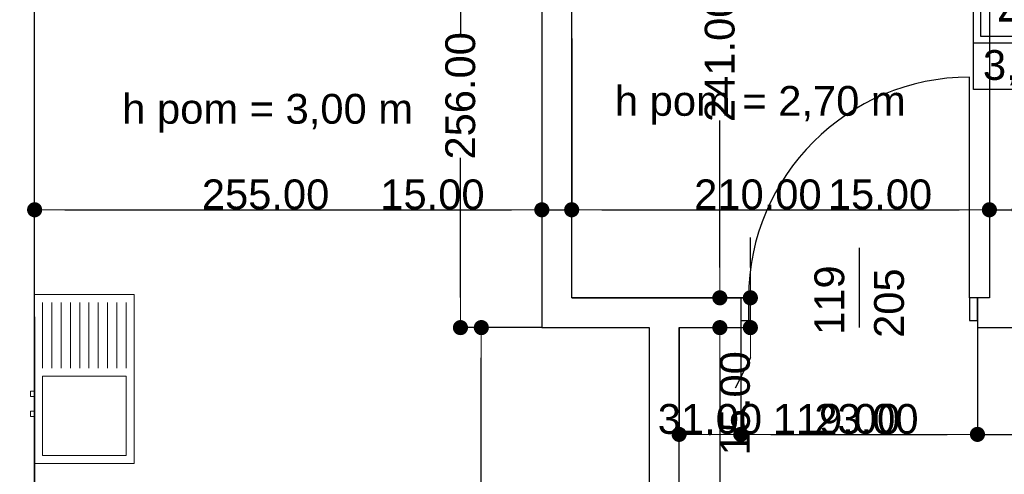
# Model space of a CAD drawing. Header units: millimetres. Extents: x -175445 to -20415, y -559200 to 231527.
# Tile 68 of 256: x -132723 to -127773, y -177059 to -174771. Entities that reach past the tile are written whole.
import ezdxf
from ezdxf.enums import TextEntityAlignment as Align

# ---------------------------------------------------------------- set-up
doc = ezdxf.new("R2010")
doc.units = ezdxf.units.MM
doc.header["$MEASUREMENT"] = 0
for name, color, linetype in [('Drzwi', 7, 'Continuous'), ('Obiekt', 7, 'Continuous'), ('Strefa', 7, 'Continuous'), ('Tekst', 7, 'Continuous'), ('Wymiary', 63, 'Continuous'), ('Ściana', 7, 'Continuous')]:
    doc.layers.add(name, color=color, linetype=linetype)
doc.styles.add('Arial', font='txt')
doc.styles.add('Times new roman', font='txt')
doc.dimstyles.new('GENERATED_STYLE__1', dxfattribs={"dimtxt": 150, "dimasz": 152, "dimexe": 0.18, "dimexo": 0, "dimgap": 0.09, "dimtad": 1, "dimtih": 1, "dimtoh": 1, "dimlfac": 0.1, "dimzin": 0, "dimdsep": 46, "dimtxsty": 'Arial', "dimblk": 'ARROWHEAD_11', "dimblk1": 'ARROWHEAD_11', "dimblk2": 'ARROWHEAD_11', "dimcen": 0.09, "dimclrd": 114, "dimclre": 114, "dimclrt": 114, "dimazin": 0, "dimtfac": 1, "dimtdec": 4, "dimtmove": 0, "dimatfit": 3, "dimfxl": 1, "dimtolj": 1, "dimtzin": 0, "dimarcsym": 0})
doc.dimstyles.new('GENERATED_STYLE__2', dxfattribs={"dimtxt": 150, "dimasz": 152, "dimexe": 0.18, "dimexo": 0, "dimgap": 0.09, "dimtad": 1, "dimlfac": 0.1, "dimzin": 0, "dimdsep": 46, "dimtxsty": 'Arial', "dimblk": 'ARROWHEAD_11', "dimblk1": 'ARROWHEAD_11', "dimblk2": 'ARROWHEAD_11', "dimcen": 0.09, "dimclrd": 114, "dimclre": 114, "dimclrt": 114, "dimazin": 0, "dimtfac": 1, "dimtdec": 4, "dimtmove": 0, "dimatfit": 3, "dimfxl": 1, "dimtolj": 1, "dimtzin": 0, "dimarcsym": 0})
doc.dimstyles.new('GENERATED_STYLE__3', dxfattribs={"dimtxt": 150, "dimasz": 152, "dimexe": 0.18, "dimexo": 0, "dimgap": 0.09, "dimtad": 1, "dimlfac": 0.1, "dimzin": 0, "dimdsep": 46, "dimtxsty": 'Arial', "dimblk": 'ARROWHEAD_11', "dimblk1": 'ARROWHEAD_11', "dimblk2": 'ARROWHEAD_11', "dimcen": 0.09, "dimclrd": 114, "dimclre": 114, "dimclrt": 114, "dimazin": 0, "dimtfac": 1, "dimtdec": 4, "dimtmove": 2, "dimatfit": 3, "dimfxl": 1, "dimtolj": 1, "dimtzin": 0, "dimarcsym": 0})

# ---------------------------------------------------------------- blocks, each defined once
blk = doc.blocks.new('Pom. porządk._4_38_38', base_point=(-127193.2, 20482.5))
at = {"layer": 'Strefa'}
for p, q in [((-127927.2, 20765.4), (-125802.2, 20765.4)), ((-127927.2, 20246.8), (-127927.2, 20765.4)), ((-127193.2, 20765.4), (-127193.2, 20246.8)), ((-125802.2, 20765.4), (-125802.2, 20246.8)), ((-127890.5, 20739.4), (-127229.9, 20739.4)), ((-127890.5, 20513.1), (-127890.5, 20739.4)), ((-127229.9, 20739.4), (-127229.9, 20513.1)), ((-127229.9, 20513.1), (-127890.5, 20513.1)), ((-127927.2, 20482.5), (-125802.2, 20482.5)), ((-125802.2, 20246.8), (-127927.2, 20246.8))]:
    blk.add_line(p, q, dxfattribs=at)
at = {"layer": 'Strefa', "style": 'Arial'}
for tag, height, p in [('ROOM_NUMBER', 180, (-127560.2, 20637.4)), ('ROOM_NAME', 150, (-126497.7, 20610.9)), ('ROOM_CALC_AREA', 150, (-127560.2, 20370.4)), ('floor_f', 150, (-126497.7, 20363.4))]:
    blk.add_attdef(tag, text='', height=height, dxfattribs=at).set_placement(p, align=Align.MIDDLE_CENTER)
blk = doc.blocks.new('ARROWHEAD_11')
at = {"color": 0, "linetype": 'Continuous', "lineweight": 0}
blk.add_line((0, 0), (-1, 0), dxfattribs=at)
at = {"color": 0, "linetype": 'Continuous', "lineweight": 0, "const_width": 0.25, "flags": 128}
blk.add_lwpolyline([(-0.125, 0, 1), (0.125, 0, 1)], format="xyb", close=True, dxfattribs=at)
blk = doc.blocks.new('*D1090')
at = {"layer": 'Defpoints', "color": 0}
for p in [(-132798, -176265.6), (-132648, -176265.6), (-132648, -178412.8)]:
    blk.add_point(p, dxfattribs=at)
at = {"layer": 'Wymiary', "color": 114, "lineweight": -2}
for p, q in [((-132798, -176265.6), (-132798, -178412.9)), ((-132648, -176265.6), (-132648, -178412.9)), ((-133593.6, -178412.8), (-133102, -178412.8)), ((-133102, -178412.8), (-132950, -178412.8)), ((-132798, -178412.8), (-132648, -178412.8)), ((-132496, -178412.8), (-132344, -178412.8))]:
    blk.add_line(p, q, dxfattribs=at)
at = {"layer": 'Wymiary', "color": 114, "lineweight": -2, "xscale": 152, "yscale": 152, "zscale": 152}
blk.add_blockref('ARROWHEAD_11', (-132798, -178412.8), dxfattribs=at)
at = {"layer": 'Wymiary', "color": 114, "lineweight": -2, "xscale": 152, "yscale": 152, "zscale": 152, "rotation": 180}
blk.add_blockref('ARROWHEAD_11', (-132648, -178412.8), dxfattribs=at)
at = {"layer": 'Wymiary', "color": 114, "lineweight": 13, "insert": (-133347.9, -178336.1), "char_height": 150, "attachment_point": 5, "style": 'Arial'}
blk.add_mtext('\\A1;15.00', dxfattribs=at)
blk = doc.blocks.new('*D1091')
at = {"layer": 'Defpoints', "color": 0}
for p in [(-132648, -176265.6), (-130878, -178412.8), (-130878, -178970.6)]:
    blk.add_point(p, dxfattribs=at)
at = {"layer": 'Wymiary', "color": 114, "lineweight": -2}
for p, q in [((-132648, -176265.6), (-132648, -178412.9)), ((-132496, -178412.8), (-131030, -178412.8)), ((-130878, -178970.6), (-130878, -178412.6))]:
    blk.add_line(p, q, dxfattribs=at)
at = {"layer": 'Wymiary', "color": 114, "lineweight": -2, "xscale": 152, "yscale": 152, "zscale": 152, "rotation": 180}
blk.add_blockref('ARROWHEAD_11', (-132648, -178412.8), dxfattribs=at)
at = {"layer": 'Wymiary', "color": 114, "lineweight": -2, "xscale": 152, "yscale": 152, "zscale": 152}
blk.add_blockref('ARROWHEAD_11', (-130878, -178412.8), dxfattribs=at)
at = {"layer": 'Wymiary', "color": 114, "lineweight": 13, "insert": (-131763, -178336.1), "char_height": 150, "attachment_point": 5, "style": 'Arial'}
blk.add_mtext('\\A1;177.00', dxfattribs=at)
blk = doc.blocks.new('*D1612')
at = {"layer": 'Defpoints', "color": 0}
for p in [(-129408, -176320.6), (-129098, -176320.6), (-129098, -176857.8)]:
    blk.add_point(p, dxfattribs=at)
at = {"layer": 'Wymiary', "color": 114, "lineweight": -2}
for p, q in [((-129408, -176320.6), (-129408, -176858)), ((-129098, -176320.6), (-129098, -176858)), ((-129256, -176857.8), (-129250, -176857.8))]:
    blk.add_line(p, q, dxfattribs=at)
at = {"layer": 'Wymiary', "color": 114, "lineweight": -2, "xscale": 152, "yscale": 152, "zscale": 152, "rotation": 180}
blk.add_blockref('ARROWHEAD_11', (-129408, -176857.8), dxfattribs=at)
at = {"layer": 'Wymiary', "color": 114, "lineweight": -2, "xscale": 152, "yscale": 152, "zscale": 152}
blk.add_blockref('ARROWHEAD_11', (-129098, -176857.8), dxfattribs=at)
at = {"layer": 'Wymiary', "color": 114, "lineweight": 13, "insert": (-129253, -176781.1), "char_height": 150, "attachment_point": 5, "style": 'Arial'}
blk.add_mtext('\\A1;31.00', dxfattribs=at)
blk = doc.blocks.new('*D1613')
at = {"layer": 'Defpoints', "color": 0}
for p in [(-129098, -176320.6), (-127908, -176320.6), (-127908, -176857.8)]:
    blk.add_point(p, dxfattribs=at)
at = {"layer": 'Wymiary', "color": 114, "lineweight": -2}
for p, q in [((-129098, -176320.6), (-129098, -176858)), ((-127908, -176320.6), (-127908, -176858)), ((-128946, -176857.8), (-128060, -176857.8))]:
    blk.add_line(p, q, dxfattribs=at)
at = {"layer": 'Wymiary', "color": 114, "lineweight": -2, "xscale": 152, "yscale": 152, "zscale": 152, "rotation": 180}
blk.add_blockref('ARROWHEAD_11', (-129098, -176857.8), dxfattribs=at)
at = {"layer": 'Wymiary', "color": 114, "lineweight": -2, "xscale": 152, "yscale": 152, "zscale": 152}
blk.add_blockref('ARROWHEAD_11', (-127908, -176857.8), dxfattribs=at)
at = {"layer": 'Wymiary', "color": 114, "lineweight": 13, "insert": (-128616.8, -176781.1), "char_height": 150, "attachment_point": 5, "style": 'Arial'}
blk.add_mtext('\\A1;119.00', dxfattribs=at)
blk = doc.blocks.new('*D1614')
at = {"layer": 'Defpoints', "color": 0}
for p in [(-127908, -176320.6), (-127678, -176320.6), (-127678, -176857.8)]:
    blk.add_point(p, dxfattribs=at)
at = {"layer": 'Wymiary', "color": 114, "lineweight": -2}
for p, q in [((-127908, -176320.6), (-127908, -176858)), ((-127678, -176320.6), (-127678, -176858)), ((-128720.3, -176857.8), (-128212, -176857.8)), ((-128212, -176857.8), (-128060, -176857.8)), ((-127908, -176857.8), (-127678, -176857.8)), ((-127526, -176857.8), (-127374, -176857.8))]:
    blk.add_line(p, q, dxfattribs=at)
at = {"layer": 'Wymiary', "color": 114, "lineweight": -2, "xscale": 152, "yscale": 152, "zscale": 152}
blk.add_blockref('ARROWHEAD_11', (-127908, -176857.8), dxfattribs=at)
at = {"layer": 'Wymiary', "color": 114, "lineweight": -2, "xscale": 152, "yscale": 152, "zscale": 152, "rotation": 180}
blk.add_blockref('ARROWHEAD_11', (-127678, -176857.8), dxfattribs=at)
at = {"layer": 'Wymiary', "color": 114, "lineweight": 13, "insert": (-128466.2, -176781.1), "char_height": 150, "attachment_point": 5, "style": 'Arial'}
blk.add_mtext('\\A1;23.00', dxfattribs=at)
blk = doc.blocks.new('*D1621')
at = {"layer": 'Defpoints', "color": 0}
for p in [(-129408, -176320.6), (-129203, -176320.6), (-129118, -178970.6)]:
    blk.add_point(p, dxfattribs=at)
at = {"layer": 'Wymiary', "color": 114, "lineweight": -2}
for p, q in [((-129408, -176320.6), (-129202.8, -176320.6)), ((-129203, -176472.6), (-129203, -177447)), ((-129203, -178818.6), (-129203, -178071.9)), ((-129118, -178970.6), (-129203.2, -178970.6))]:
    blk.add_line(p, q, dxfattribs=at)
at = {"layer": 'Wymiary', "color": 114, "lineweight": -2, "xscale": 152, "yscale": 152, "zscale": 152}
for p, rotation in [((-129203, -176320.6), 90), ((-129203, -178970.6), 270)]:
    blk.add_blockref('ARROWHEAD_11', p, dxfattribs=dict(at, rotation=rotation))
at = {"layer": 'Wymiary', "color": 114, "lineweight": 13, "insert": (-129203, -177759.5), "char_height": 150, "attachment_point": 5, "rotation": 90, "style": 'Arial'}
blk.add_mtext('\\A1;265.00', dxfattribs=at)
blk = doc.blocks.new('*D1622')
at = {"layer": 'Defpoints', "color": 0}
for p in [(-129948, -176170.6), (-129049.7, -176170.6), (-129408, -176320.6)]:
    blk.add_point(p, dxfattribs=at)
at = {"layer": 'Wymiary', "color": 114, "lineweight": -2}
for p, q in [((-129049.7, -176018.6), (-129049.7, -175866.6)), ((-129948, -176170.6), (-129049.5, -176170.6)), ((-129049.7, -176320.6), (-129049.7, -176170.6)), ((-129408, -176320.6), (-129049.5, -176320.6)), ((-129049.7, -176472.6), (-129126.3, -176624.6))]:
    blk.add_line(p, q, dxfattribs=at)
at = {"layer": 'Wymiary', "color": 114, "lineweight": -2, "xscale": 152, "yscale": 152, "zscale": 152}
for p, rotation in [((-129049.7, -176170.6), 270), ((-129049.7, -176320.6), 90)]:
    blk.add_blockref('ARROWHEAD_11', p, dxfattribs=dict(at, rotation=rotation))
at = {"layer": 'Wymiary', "color": 114, "lineweight": 13, "insert": (-129126.3, -176701.3), "char_height": 150, "attachment_point": 5, "rotation": 90, "style": 'Arial'}
blk.add_mtext('\\A1;15.00', dxfattribs=at)
blk = doc.blocks.new('*D1623')
at = {"layer": 'Defpoints', "color": 0}
for p in [(-129948, -173760.6), (-129203, -173760.6), (-129948, -176170.6)]:
    blk.add_point(p, dxfattribs=at)
at = {"layer": 'Wymiary', "color": 114, "lineweight": -2}
for p, q in [((-129948, -173760.6), (-129202.8, -173760.6)), ((-129203, -173912.6), (-129203, -174653.2)), ((-129203, -176018.6), (-129203, -175278.1)), ((-129948, -176170.6), (-129202.8, -176170.6))]:
    blk.add_line(p, q, dxfattribs=at)
at = {"layer": 'Wymiary', "color": 114, "lineweight": -2, "xscale": 152, "yscale": 152, "zscale": 152}
for p, rotation in [((-129203, -173760.6), 90), ((-129203, -176170.6), 270)]:
    blk.add_blockref('ARROWHEAD_11', p, dxfattribs=dict(at, rotation=rotation))
at = {"layer": 'Wymiary', "color": 114, "lineweight": 13, "insert": (-129203, -174965.6), "char_height": 150, "attachment_point": 5, "rotation": 90, "style": 'Arial'}
blk.add_mtext('\\A1;241.00', dxfattribs=at)
blk = doc.blocks.new('*D1625')
at = {"layer": 'Defpoints', "color": 0}
for p in [(-130098, -174865.6), (-130098, -175727.8), (-132648, -176265.6)]:
    blk.add_point(p, dxfattribs=at)
at = {"layer": 'Wymiary', "color": 114, "lineweight": -2}
for p, q in [((-130098, -174865.6), (-130098, -175728)), ((-132648, -176265.6), (-132648, -175727.7)), ((-132496, -175727.8), (-130250, -175727.8))]:
    blk.add_line(p, q, dxfattribs=at)
at = {"layer": 'Wymiary', "color": 114, "lineweight": -2, "xscale": 152, "yscale": 152, "zscale": 152, "rotation": 180}
blk.add_blockref('ARROWHEAD_11', (-132648, -175727.8), dxfattribs=at)
at = {"layer": 'Wymiary', "color": 114, "lineweight": -2, "xscale": 152, "yscale": 152, "zscale": 152}
blk.add_blockref('ARROWHEAD_11', (-130098, -175727.8), dxfattribs=at)
at = {"layer": 'Wymiary', "color": 114, "lineweight": 13, "insert": (-131486.8, -175651.2), "char_height": 150, "attachment_point": 5, "style": 'Arial'}
blk.add_mtext('\\A1;255.00', dxfattribs=at)
blk = doc.blocks.new('*D1626')
at = {"layer": 'Defpoints', "color": 0}
for p in [(-130098, -174865.6), (-129948, -174865.6), (-129948, -175727.8)]:
    blk.add_point(p, dxfattribs=at)
at = {"layer": 'Wymiary', "color": 114, "lineweight": -2}
for p, q in [((-130098, -174865.6), (-130098, -175728)), ((-129948, -174865.6), (-129948, -175728)), ((-130893.7, -175727.8), (-130402, -175727.8)), ((-130402, -175727.8), (-130250, -175727.8)), ((-130098, -175727.8), (-129948, -175727.8)), ((-129796, -175727.8), (-129644, -175727.8))]:
    blk.add_line(p, q, dxfattribs=at)
at = {"layer": 'Wymiary', "color": 114, "lineweight": -2, "xscale": 152, "yscale": 152, "zscale": 152}
blk.add_blockref('ARROWHEAD_11', (-130098, -175727.8), dxfattribs=at)
at = {"layer": 'Wymiary', "color": 114, "lineweight": -2, "xscale": 152, "yscale": 152, "zscale": 152, "rotation": 180}
blk.add_blockref('ARROWHEAD_11', (-129948, -175727.8), dxfattribs=at)
at = {"layer": 'Wymiary', "color": 114, "lineweight": 13, "insert": (-130647.9, -175651.2), "char_height": 150, "attachment_point": 5, "style": 'Arial'}
blk.add_mtext('\\A1;15.00', dxfattribs=at)
blk = doc.blocks.new('*D1627')
at = {"layer": 'Defpoints', "color": 0}
for p in [(-129948, -174865.6), (-127848, -174865.6), (-127848, -175727.8)]:
    blk.add_point(p, dxfattribs=at)
at = {"layer": 'Wymiary', "color": 114, "lineweight": -2}
for p, q in [((-129948, -174865.6), (-129948, -175728)), ((-127848, -174865.6), (-127848, -175728)), ((-129796, -175727.8), (-128000, -175727.8))]:
    blk.add_line(p, q, dxfattribs=at)
at = {"layer": 'Wymiary', "color": 114, "lineweight": -2, "xscale": 152, "yscale": 152, "zscale": 152, "rotation": 180}
blk.add_blockref('ARROWHEAD_11', (-129948, -175727.8), dxfattribs=at)
at = {"layer": 'Wymiary', "color": 114, "lineweight": -2, "xscale": 152, "yscale": 152, "zscale": 152}
blk.add_blockref('ARROWHEAD_11', (-127848, -175727.8), dxfattribs=at)
at = {"layer": 'Wymiary', "color": 114, "lineweight": 13, "insert": (-129011.8, -175651.2), "char_height": 150, "attachment_point": 5, "style": 'Arial'}
blk.add_mtext('\\A1;210.00', dxfattribs=at)
blk = doc.blocks.new('*D1628')
at = {"layer": 'Defpoints', "color": 0}
for p in [(-127848, -174865.6), (-127698, -174865.6), (-127698, -175727.8)]:
    blk.add_point(p, dxfattribs=at)
at = {"layer": 'Wymiary', "color": 114, "lineweight": -2}
for p, q in [((-127848, -174865.6), (-127848, -175728)), ((-127698, -174865.6), (-127698, -175728)), ((-128643.7, -175727.8), (-128152, -175727.8)), ((-128152, -175727.8), (-128000, -175727.8)), ((-127848, -175727.8), (-127698, -175727.8)), ((-127546, -175727.8), (-127394, -175727.8))]:
    blk.add_line(p, q, dxfattribs=at)
at = {"layer": 'Wymiary', "color": 114, "lineweight": -2, "xscale": 152, "yscale": 152, "zscale": 152}
blk.add_blockref('ARROWHEAD_11', (-127848, -175727.8), dxfattribs=at)
at = {"layer": 'Wymiary', "color": 114, "lineweight": -2, "xscale": 152, "yscale": 152, "zscale": 152, "rotation": 180}
blk.add_blockref('ARROWHEAD_11', (-127698, -175727.8), dxfattribs=at)
at = {"layer": 'Wymiary', "color": 114, "lineweight": 13, "insert": (-128397.9, -175651.2), "char_height": 150, "attachment_point": 5, "style": 'Arial'}
blk.add_mtext('\\A1;15.00', dxfattribs=at)
blk = doc.blocks.new('*D1635')
at = {"layer": 'Defpoints', "color": 0}
for p in [(-130402.2, -176320.6), (-130098, -176320.6), (-129558, -178970.6)]:
    blk.add_point(p, dxfattribs=at)
at = {"layer": 'Wymiary', "color": 114, "lineweight": -2}
for p, q in [((-130098, -176320.6), (-130402.3, -176320.6)), ((-130402.2, -178818.6), (-130402.2, -176472.6)), ((-129558, -178970.6), (-130402.3, -178970.6))]:
    blk.add_line(p, q, dxfattribs=at)
at = {"layer": 'Wymiary', "color": 114, "lineweight": -2, "xscale": 152, "yscale": 152, "zscale": 152}
for p, rotation in [((-130402.2, -176320.6), 90), ((-130402.2, -178970.6), 270)]:
    blk.add_blockref('ARROWHEAD_11', p, dxfattribs=dict(at, rotation=rotation))
at = {"layer": 'Wymiary', "color": 114, "lineweight": 13, "insert": (-130507.2, -177876), "char_height": 150, "attachment_point": 5, "rotation": 90, "style": 'Arial'}
blk.add_mtext('\\A1;265.00', dxfattribs=at)
blk = doc.blocks.new('*D1636')
at = {"layer": 'Defpoints', "color": 0}
for p in [(-130507.2, -173760.6), (-130098, -173760.6), (-130098, -176320.6)]:
    blk.add_point(p, dxfattribs=at)
at = {"layer": 'Wymiary', "color": 114, "lineweight": -2}
for p, q in [((-130098, -173760.6), (-130507.3, -173760.6)), ((-130507.2, -173912.6), (-130507.2, -174842)), ((-130507.2, -176168.6), (-130507.2, -175466.9)), ((-130098, -176320.6), (-130507.3, -176320.6))]:
    blk.add_line(p, q, dxfattribs=at)
at = {"layer": 'Wymiary', "color": 114, "lineweight": -2, "xscale": 152, "yscale": 152, "zscale": 152}
for p, rotation in [((-130507.2, -173760.6), 90), ((-130507.2, -176320.6), 270)]:
    blk.add_blockref('ARROWHEAD_11', p, dxfattribs=dict(at, rotation=rotation))
at = {"layer": 'Wymiary', "color": 114, "lineweight": 13, "insert": (-130507.2, -175154.5), "char_height": 150, "attachment_point": 5, "rotation": 90, "style": 'Arial'}
blk.add_mtext('\\A1;256.00', dxfattribs=at)
blk = doc.blocks.new('*D1735')
at = {"layer": 'Defpoints', "color": 0}
for p in [(-67558, -174460.7), (-67558, -180112.2), (-140258, -180730.6)]:
    blk.add_point(p, dxfattribs=at)
at = {"layer": 'Wymiary', "color": 114, "lineweight": -2}
for p, q in [((-67558, -174460.7), (-67558, -180112.4)), ((-140258, -180730.6), (-140258, -180112)), ((-140106, -180112.2), (-67710, -180112.2))]:
    blk.add_line(p, q, dxfattribs=at)
at = {"layer": 'Wymiary', "color": 114, "lineweight": -2, "xscale": 152, "yscale": 152, "zscale": 152, "rotation": 180}
blk.add_blockref('ARROWHEAD_11', (-140258, -180112.2), dxfattribs=at)
at = {"layer": 'Wymiary', "color": 114, "lineweight": -2, "xscale": 152, "yscale": 152, "zscale": 152}
blk.add_blockref('ARROWHEAD_11', (-67558, -180112.2), dxfattribs=at)
at = {"layer": 'Wymiary', "color": 114, "lineweight": 13, "insert": (-103908, -180035.5), "char_height": 150, "attachment_point": 5, "style": 'Arial'}
blk.add_mtext('\\A1;7270.01', dxfattribs=at)

msp = doc.modelspace()

# ---------------------------------------------------------------- linework, layer by layer
at = {"layer": 'Drzwi'}
for p, q in [((-127948.019, -176170.636), (-127948.019, -175060.636)), ((-129058.019, -176170.636), (-129098.019, -176170.636)), ((-129098.019, -176170.636), (-129098.019, -176285.636)), ((-129098.019, -176170.636), (-129098.019, -176285.636)), ((-129058.019, -176285.636), (-129058.019, -176170.636)), ((-127908.019, -176170.636), (-127948.019, -176170.636)), ((-127948.019, -176170.636), (-127948.019, -176285.636)), ((-127908.019, -176285.636), (-127908.019, -176170.636)), ((-127908.019, -176170.636), (-127908.019, -176285.636)), ((-129098.019, -176285.636), (-129058.019, -176285.636)), ((-127948.019, -176285.636), (-127908.019, -176285.636))]:
    msp.add_line(p, q, dxfattribs=at)
msp.add_arc((-127948.019, -176170.636), 1110, 90, 180, dxfattribs=at)
at = {"layer": 'Obiekt'}
msp.add_line((-128503.019, -175919.258), (-128503.019, -176320.636), dxfattribs=at)
at = {"layer": 'Obiekt', "lineweight": 5}
for p, q in [((-132148.018, -176154.123), (-132648.018, -176154.123)), ((-132648.018, -176154.123), (-132648.018, -176579.123)), ((-132148.018, -177004.123), (-132148.018, -176154.123)), ((-132608.018, -176524.123), (-132608.018, -176194.123)), ((-132561.352, -176524.123), (-132561.352, -176194.123)), ((-132514.685, -176524.123), (-132514.685, -176194.123)), ((-132468.018, -176524.123), (-132468.018, -176194.123)), ((-132421.352, -176524.123), (-132421.352, -176194.123)), ((-132374.685, -176524.123), (-132374.685, -176194.123)), ((-132328.018, -176524.123), (-132328.018, -176194.123)), ((-132281.352, -176524.123), (-132281.352, -176194.123)), ((-132234.685, -176524.123), (-132234.685, -176194.123)), ((-132188.018, -176524.123), (-132188.018, -176194.123)), ((-132188.018, -176564.123), (-132608.018, -176564.123)), ((-132608.018, -176564.123), (-132608.018, -176764.123)), ((-132188.018, -176964.123), (-132188.018, -176564.123)), ((-132648.018, -176579.123), (-132648.018, -177004.123)), ((-132648.018, -176640.623), (-132668.018, -176640.623)), ((-132668.018, -176640.623), (-132668.018, -176667.623)), ((-132648.018, -176667.623), (-132648.018, -176640.623)), ((-132668.018, -176667.623), (-132648.018, -176667.623)), ((-132648.018, -176740.623), (-132668.018, -176740.623)), ((-132668.018, -176740.623), (-132668.018, -176767.623)), ((-132648.018, -176767.623), (-132648.018, -176740.623)), ((-132608.018, -176764.123), (-132608.018, -176964.123)), ((-132668.018, -176767.623), (-132648.018, -176767.623)), ((-132648.018, -177004.123), (-132148.018, -177004.123)), ((-132608.018, -176964.123), (-132188.018, -176964.123))]:
    msp.add_line(p, q, dxfattribs=at)
at = {"layer": 'Ściana'}
for p, q in [((-129098.019, -176170.636), (-129098.019, -176285.636)), ((-127908.019, -176170.636), (-127908.019, -176285.636)), ((-129098.019, -176285.636), (-129098.019, -176320.636)), ((-127908.019, -176285.636), (-127908.019, -176320.636))]:
    msp.add_line(p, q, dxfattribs=at)
at = {"layer": 'Ściana', "flags": 128}
for points in [[(-132648.018, -178970.636), (-132648.018, -173760.636)], [(-130098.019, -173760.636), (-130098.019, -176320.636)], [(-129948.019, -176170.636), (-129948.019, -173760.636)], [(-127848.019, -173760.636), (-127848.019, -176170.636)], [(-129098.019, -176170.636), (-129948.019, -176170.636)], [(-127848.019, -176170.636), (-127908.019, -176170.636)], [(-130098.019, -176320.636), (-129558.019, -176320.636)], [(-129558.019, -176320.636), (-129558.019, -178970.636)], [(-129408.019, -176320.636), (-129098.019, -176320.636)], [(-129408.019, -178770.636), (-129408.019, -176320.636)], [(-127908.019, -176320.636), (-127678.019, -176320.636)]]:
    msp.add_lwpolyline(points, dxfattribs=at)

# ---------------------------------------------------------------- block references
at = {"layer": 'Strefa'}
ref = msp.add_blockref('Pom. porządk._4_38_38', (-127193.207, -174887.454), dxfattribs=at)
ref.add_attrib('ROOM_NAME', 'Pom. porządk.', dxfattribs={"color": 7, "height": 150, "style": 'Arial'}).set_placement((-126497.686, -174759.054), align=Align.MIDDLE_CENTER)
ref.add_attrib('ROOM_NUMBER', '4/38', dxfattribs={"color": 7, "height": 180, "style": 'Arial'}).set_placement((-127560.228, -174732.569), align=Align.MIDDLE_CENTER)
ref.add_attrib('ROOM_CALC_AREA', '3,7 m2', dxfattribs={"color": 7, "height": 150, "style": 'Arial'}).set_placement((-127560.228, -174999.509), align=Align.MIDDLE_CENTER)
ref.add_attrib('floor_f', 'płytki ceram.', dxfattribs={"color": 7, "height": 150, "style": 'Arial'}).set_placement((-126497.686, -175006.554), align=Align.MIDDLE_CENTER)

# ---------------------------------------------------------------- texts
at = {"layer": 'Obiekt', "char_height": 150, "attachment_point": 7, "rotation": 90, "style": 'Arial'}
for s, insert in [('\\A1;{\\fArial|b0|i0|c238|p38;119}', (-128575.55, -176357.21)), ('\\A1;{\\fArial|b0|i0|c238|p38;205}', (-128275.55, -176372.296))]:
    msp.add_mtext(s, dxfattribs=dict(at, insert=insert))
at = {"layer": 'Tekst', "char_height": 150, "attachment_point": 2, "style": 'Times new roman'}
for s, insert in [('\\A1;{\\fArial|b0|i0|c0|p38;h pom = 2,70 m}', (-128999.724, -175104.921)), ('\\A1;{\\fArial|b0|i0|c0|p38;h pom = 3,00 m}', (-131476.515, -175144.784))]:
    msp.add_mtext(s, dxfattribs=dict(at, insert=insert))

# ---------------------------------------------------------------- dimensions: what is measured, and where the dimension line sits
at = {"layer": 'Wymiary', "lineweight": 13}
for base, p1, p2, dimstyle, picture, middle in [((-130507.167, -173760.636), (-130098.019, -176320.636), (-130098.019, -173760.636), 'GENERATED_STYLE__2', '*D1636', (-130507.167, -175154.465)), ((-129203.019, -173760.636), (-129948.019, -176170.636), (-129948.019, -173760.636), 'GENERATED_STYLE__2', '*D1623', (-129203.019, -174965.636)), ((-129049.667, -176170.636), (-129408.019, -176320.636), (-129948.019, -176170.636), 'GENERATED_STYLE__2', '*D1622', (-129126.343, -176701.312)), ((-130402.167, -176320.636), (-129558.019, -178970.636), (-130098.019, -176320.636), 'GENERATED_STYLE__3', '*D1635', (-130507.167, -177875.981)), ((-129203.019, -176320.636), (-129118.019, -178970.636), (-129408.019, -176320.636), 'GENERATED_STYLE__2', '*D1621', (-129203.019, -177759.465))]:
    dim = msp.add_linear_dim(base=base, p1=p1, p2=p2, angle=90, dimstyle=dimstyle, dxfattribs=at)
    dim.commit()
    dim.dimension.update_dxf_attribs({"geometry": picture, "text_midpoint": middle, "dimtype": 160, "text_rotation": 90})
for base, p1, p2, picture, middle in [((-67557.968, -180112.207), (-140258.019, -180730.636), (-67557.968, -174460.715), '*D1735', (-103907.994, -180112.207)), ((-130098.019, -175727.85), (-132648.018, -176265.636), (-130098.019, -174865.636), '*D1625', (-131486.848, -175727.85)), ((-129948.019, -175727.85), (-130098.019, -174865.636), (-129948.019, -174865.636), '*D1626', (-130647.88, -175727.85)), ((-127848.019, -175727.85), (-129948.019, -174865.636), (-127848.019, -174865.636), '*D1627', (-129011.848, -175727.85)), ((-127698.019, -175727.85), (-127848.019, -174865.636), (-127698.019, -174865.636), '*D1628', (-128397.88, -175727.85)), ((-132648.018, -178412.768), (-132798.018, -176265.636), (-132648.018, -176265.636), '*D1090', (-133347.879, -178412.768)), ((-130878.018, -178412.768), (-132648.018, -176265.636), (-130878.018, -178970.636), '*D1091', (-131763.018, -178412.768)), ((-129098.019, -176857.781), (-129408.019, -176320.636), (-129098.019, -176320.636), '*D1612', (-129253.019, -176857.781)), ((-127908.019, -176857.781), (-129098.019, -176320.636), (-127908.019, -176320.636), '*D1613', (-128616.848, -176857.781)), ((-127678.019, -176857.781), (-127908.019, -176320.636), (-127678.019, -176320.636), '*D1614', (-128466.219, -176857.781))]:
    dim = msp.add_linear_dim(base=base, p1=p1, p2=p2, dimstyle='GENERATED_STYLE__1', dxfattribs=at)
    dim.commit()
    dim.dimension.update_dxf_attribs({"geometry": picture, "text_midpoint": middle, "dimtype": 160})

doc.saveas('drawing.dxf')
